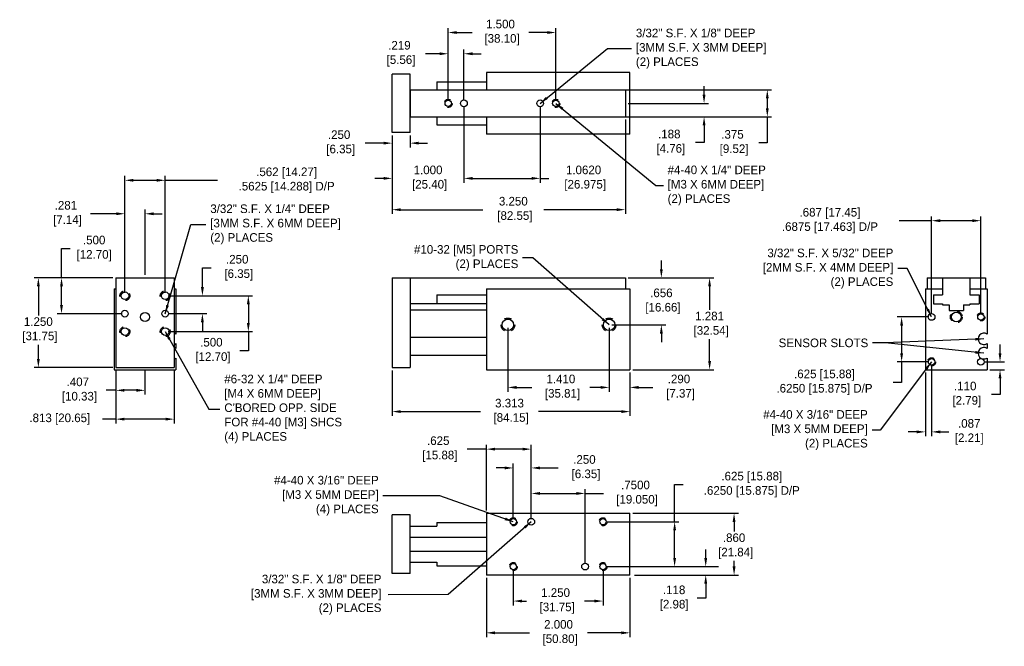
# Model space of a CAD drawing. Extents: x 0.4 to 14.2, y 1.3 to 10.
import ezdxf

# ---------------------------------------------------------------- set-up
doc = ezdxf.new("R2010")
doc.units = 0
doc.header["$MEASUREMENT"] = 0
doc.linetypes.add('DASHED', pattern=[0.75, 0.5, -0.25])
doc.layers.get('0').update_dxf_attribs({"linetype": 'CONTINUOUS'})
doc.layers.get('DEFPOINTS').update_dxf_attribs({"linetype": 'CONTINUOUS'})
doc.dimstyles.new('British [M]', dxfattribs={"dimtxt": 0.12, "dimasz": 0.12, "dimexe": 0.06, "dimexo": 0.04, "dimgap": 0.045, "dimtad": 0, "dimtih": 1, "dimtoh": 1, "dimdec": 3, "dimzin": 4, "dimdsep": 46, "dimtxsty": 'Standard', "dimcen": 0.09, "dimadec": 0, "dimazin": 0, "dimtfac": 1, "dimtdec": 3, "dimtofl": 0, "dimtmove": 0, "dimatfit": 3, "dimfxl": 1, "dimtolj": 1, "dimtzin": 0, "dimarcsym": 0})
doc.dimstyles.new('STANDARD_WS', dxfattribs={"dimtxt": 0.18, "dimasz": 0.18, "dimexe": 0.18, "dimexo": 0.0625, "dimgap": 0.09, "dimtad": 0, "dimtih": 1, "dimtoh": 1, "dimdec": 4, "dimzin": 0, "dimdsep": 46, "dimtxsty": 'Standard', "dimcen": 0.09, "dimadec": 0, "dimazin": 0, "dimtfac": 1, "dimtdec": 4, "dimtofl": 0, "dimtmove": 0, "dimatfit": 3, "dimfxl": 1, "dimtolj": 1, "dimtzin": 0, "dimarcsym": 0})

# ---------------------------------------------------------------- blocks, each defined once
blk = doc.blocks.new('*D5')
at = {"color": 0, "linetype": 'ByBlock'}
for p, q in [((5.634, 5.106), (5.634, 4.472)), ((8.947, 5.075), (8.947, 4.472)), ((5.754, 4.532), (6.864, 4.532)), ((8.827, 4.532), (7.674, 4.532))]:
    blk.add_line(p, q, dxfattribs=at)
for points in [[(5.754, 4.552), (5.754, 4.512), (5.634, 4.532)], [(8.827, 4.552), (8.827, 4.512), (8.947, 4.532)]]:
    blk.add_solid(points, dxfattribs=at)
at = {"layer": 'DEFPOINTS', "color": 0, "linetype": 'ByBlock'}
for p in [(5.634, 5.146), (8.947, 5.115), (8.947, 4.532)]:
    blk.add_point(p, dxfattribs=at)
at = {"color": 0, "linetype": 'ByBlock', "insert": (7.269, 4.532), "char_height": 0.12, "attachment_point": 5}
blk.add_mtext('\\A1;3.313\\P [84.15]', dxfattribs=at)
blk = doc.blocks.new('*D6')
at = {"color": 0, "linetype": 'ByBlock'}
for p, q in [((7.247, 5.7), (7.247, 4.809)), ((8.657, 5.7), (8.657, 4.809)), ((7.367, 4.869), (7.58, 4.869)), ((8.537, 4.869), (8.39, 4.869))]:
    blk.add_line(p, q, dxfattribs=at)
for points in [[(7.367, 4.889), (7.367, 4.849), (7.247, 4.869)], [(8.537, 4.889), (8.537, 4.849), (8.657, 4.869)]]:
    blk.add_solid(points, dxfattribs=at)
at = {"layer": 'DEFPOINTS', "color": 0, "linetype": 'ByBlock'}
for p in [(7.247, 5.74), (8.657, 5.74), (8.657, 4.869)]:
    blk.add_point(p, dxfattribs=at)
at = {"color": 0, "linetype": 'ByBlock', "insert": (7.985, 4.869), "char_height": 0.12, "attachment_point": 5}
blk.add_mtext('\\A1;1.410\\P [35.81]', dxfattribs=at)
blk = doc.blocks.new('*D7')
at = {"color": 0, "linetype": 'ByBlock'}
for p, q in [((8.657, 5.7), (8.657, 4.809)), ((8.947, 5.075), (8.947, 4.809)), ((8.537, 4.869), (8.417, 4.869)), ((9.067, 4.869), (9.265, 4.869))]:
    blk.add_line(p, q, dxfattribs=at)
for points in [[(8.537, 4.889), (8.537, 4.849), (8.657, 4.869)], [(9.067, 4.889), (9.067, 4.849), (8.947, 4.869)]]:
    blk.add_solid(points, dxfattribs=at)
at = {"layer": 'DEFPOINTS', "color": 0, "linetype": 'ByBlock'}
for p in [(8.657, 5.74), (8.947, 5.115), (8.947, 4.869)]:
    blk.add_point(p, dxfattribs=at)
at = {"color": 0, "linetype": 'ByBlock', "insert": (9.63, 4.869), "char_height": 0.12, "attachment_point": 5}
blk.add_mtext('\\A1;.290\\P [7.37]', dxfattribs=at)
blk = doc.blocks.new('*D8')
at = {"color": 0, "linetype": 'ByBlock'}
for p, q in [((7.202, 3.747), (7.082, 3.747)), ((7.322, 3.038), (7.322, 3.807)), ((7.572, 3.038), (7.572, 3.807)), ((7.692, 3.747), (7.948, 3.747))]:
    blk.add_line(p, q, dxfattribs=at)
for points in [[(7.202, 3.767), (7.202, 3.727), (7.322, 3.747)], [(7.692, 3.767), (7.692, 3.727), (7.572, 3.747)]]:
    blk.add_solid(points, dxfattribs=at)
at = {"layer": 'DEFPOINTS', "color": 0, "linetype": 'ByBlock'}
for p in [(7.322, 3.747), (7.322, 2.998), (7.572, 2.998)]:
    blk.add_point(p, dxfattribs=at)
at = {"color": 0, "linetype": 'ByBlock', "insert": (8.313, 3.747), "char_height": 0.12, "attachment_point": 5}
blk.add_mtext('\\A1;.250\\P [6.35]', dxfattribs=at)
blk = doc.blocks.new('*D9')
at = {"color": 0, "linetype": 'ByBlock'}
for p, q in [((6.947, 4.009), (6.681, 4.009)), ((6.947, 3.155), (6.947, 4.069)), ((7.452, 4.009), (7.067, 4.009)), ((7.572, 3.038), (7.572, 4.069))]:
    blk.add_line(p, q, dxfattribs=at)
for points in [[(7.067, 4.029), (7.067, 3.989), (6.947, 4.009)], [(7.452, 4.029), (7.452, 3.989), (7.572, 4.009)]]:
    blk.add_solid(points, dxfattribs=at)
at = {"layer": 'DEFPOINTS', "color": 0, "linetype": 'ByBlock'}
for p in [(6.947, 4.009), (6.947, 3.115), (7.572, 2.998)]:
    blk.add_point(p, dxfattribs=at)
at = {"color": 0, "linetype": 'ByBlock', "insert": (6.276, 4.009), "char_height": 0.12, "attachment_point": 5}
blk.add_mtext('\\A1;.625\\P [15.88]', dxfattribs=at)
blk = doc.blocks.new('*D10')
at = {"color": 0, "lineweight": -2}
for p, q in [((7.322, 2.333), (7.322, 1.833)), ((8.572, 2.333), (8.572, 1.833)), ((7.442, 1.893), (7.506, 1.893)), ((8.452, 1.893), (8.316, 1.893))]:
    blk.add_line(p, q, dxfattribs=at)
at = {"color": 0}
for points in [[(7.442, 1.913), (7.442, 1.873), (7.322, 1.893)], [(8.452, 1.913), (8.452, 1.873), (8.572, 1.893)]]:
    blk.add_solid(points, dxfattribs=at)
at = {"layer": 'DEFPOINTS', "color": 0}
for p in [(7.322, 2.373), (8.572, 2.373), (8.572, 1.893)]:
    blk.add_point(p, dxfattribs=at)
at = {"color": 0, "insert": (7.911, 1.893), "char_height": 0.12, "attachment_point": 5}
blk.add_mtext('\\A1;1.250\\P [31.75]', dxfattribs=at)
blk = doc.blocks.new('*D11')
at = {"color": 0, "lineweight": -2}
for p, q in [((6.947, 2.215), (6.947, 1.39)), ((8.947, 2.215), (8.947, 1.39)), ((7.067, 1.45), (7.547, 1.45)), ((8.827, 1.45), (8.357, 1.45))]:
    blk.add_line(p, q, dxfattribs=at)
at = {"color": 0}
for points in [[(7.067, 1.47), (7.067, 1.43), (6.947, 1.45)], [(8.827, 1.47), (8.827, 1.43), (8.947, 1.45)]]:
    blk.add_solid(points, dxfattribs=at)
at = {"layer": 'DEFPOINTS', "color": 0}
for p in [(6.947, 2.255), (8.947, 2.255), (8.947, 1.45)]:
    blk.add_point(p, dxfattribs=at)
at = {"color": 0, "insert": (7.952, 1.45), "char_height": 0.12, "attachment_point": 5}
blk.add_mtext('\\A1;2.000\\P [50.80]', dxfattribs=at)
blk = doc.blocks.new('*D12')
at = {"color": 0, "lineweight": -2}
for p, q in [((8.987, 3.115), (10.458, 3.115)), ((10.398, 2.995), (10.398, 2.862)), ((10.398, 2.375), (10.398, 2.452)), ((9.987, 2.255), (10.458, 2.255))]:
    blk.add_line(p, q, dxfattribs=at)
at = {"color": 0}
for points in [[(10.378, 2.995), (10.418, 2.995), (10.398, 3.115)], [(10.378, 2.375), (10.418, 2.375), (10.398, 2.255)]]:
    blk.add_solid(points, dxfattribs=at)
at = {"layer": 'DEFPOINTS', "color": 0}
for p in [(8.947, 3.115), (9.947, 2.255), (10.398, 2.255)]:
    blk.add_point(p, dxfattribs=at)
at = {"color": 0, "insert": (10.398, 2.657), "char_height": 0.12, "attachment_point": 5}
blk.add_mtext('\\A1;.860\\P [21.84]', dxfattribs=at)
blk = doc.blocks.new('*D13')
at = {"color": 0, "lineweight": -2}
for p, q in [((10.003, 2.493), (10.003, 2.613)), ((8.634, 2.373), (10.183, 2.373)), ((9.009, 2.255), (10.183, 2.255)), ((10.003, 2.135), (10.003, 1.931)), ((10.003, 1.931), (9.883, 1.931))]:
    blk.add_line(p, q, dxfattribs=at)
at = {"color": 0}
for points in [[(9.983, 2.493), (10.023, 2.493), (10.003, 2.373)], [(9.983, 2.135), (10.023, 2.135), (10.003, 2.255)]]:
    blk.add_solid(points, dxfattribs=at)
at = {"layer": 'DEFPOINTS', "color": 0}
for p in [(8.572, 2.373), (8.947, 2.255), (10.003, 2.255)]:
    blk.add_point(p, dxfattribs=at)
at = {"color": 0, "insert": (9.563, 1.931), "char_height": 0.12, "attachment_point": 5}
blk.add_mtext('\\A1;.118\\P[2.98]', dxfattribs=at)
blk = doc.blocks.new('*D14')
at = {"color": 0, "lineweight": -2}
for p, q in [((9.385, 6.516), (9.385, 6.636)), ((8.924, 6.396), (9.445, 6.396)), ((8.697, 5.74), (9.445, 5.74)), ((9.385, 5.62), (9.385, 5.5))]:
    blk.add_line(p, q, dxfattribs=at)
at = {"color": 0}
for points in [[(9.365, 6.516), (9.405, 6.516), (9.385, 6.396)], [(9.365, 5.62), (9.405, 5.62), (9.385, 5.74)]]:
    blk.add_solid(points, dxfattribs=at)
at = {"layer": 'DEFPOINTS', "color": 0}
for p in [(8.884, 6.396), (8.657, 5.74), (9.385, 5.74)]:
    blk.add_point(p, dxfattribs=at)
at = {"color": 0, "insert": (9.385, 6.068), "char_height": 0.12, "attachment_point": 5}
blk.add_mtext('\\A1;.656\\P [16.66]', dxfattribs=at)
blk = doc.blocks.new('*D15')
at = {"color": 0, "lineweight": -2}
for p, q in [((8.924, 6.396), (10.117, 6.396)), ((10.057, 6.276), (10.057, 5.95)), ((10.057, 5.235), (10.057, 5.54)), ((8.987, 5.115), (10.117, 5.115))]:
    blk.add_line(p, q, dxfattribs=at)
at = {"color": 0}
for points in [[(10.037, 6.276), (10.077, 6.276), (10.057, 6.396)], [(10.037, 5.235), (10.077, 5.235), (10.057, 5.115)]]:
    blk.add_solid(points, dxfattribs=at)
at = {"layer": 'DEFPOINTS', "color": 0}
for p in [(8.884, 6.396), (8.947, 5.115), (10.057, 5.115)]:
    blk.add_point(p, dxfattribs=at)
at = {"color": 0, "insert": (10.057, 5.745), "char_height": 0.12, "attachment_point": 5}
blk.add_mtext('\\A1;1.281\\P [32.54]', dxfattribs=at)
blk = doc.blocks.new('*D16')
at = {"color": 0, "linetype": 'ByBlock'}
for p, q in [((5.634, 8.38), (5.634, 8.212)), ((5.884, 8.38), (5.884, 8.212)), ((5.514, 8.272), (5.26, 8.272)), ((6.004, 8.272), (6.124, 8.272))]:
    blk.add_line(p, q, dxfattribs=at)
for points in [[(5.514, 8.292), (5.514, 8.252), (5.634, 8.272)], [(6.004, 8.292), (6.004, 8.252), (5.884, 8.272)]]:
    blk.add_solid(points, dxfattribs=at)
at = {"layer": 'DEFPOINTS', "color": 0, "linetype": 'ByBlock'}
for p in [(5.634, 8.42), (5.884, 8.42), (5.634, 8.272)]:
    blk.add_point(p, dxfattribs=at)
at = {"color": 0, "linetype": 'ByBlock', "insert": (4.895, 8.272), "char_height": 0.12, "attachment_point": 5}
blk.add_mtext('\\A1;.250\\P [6.35]', dxfattribs=at)
blk = doc.blocks.new('*D17')
at = {"color": 0, "linetype": 'ByBlock'}
for p, q in [((6.415, 8.866), (6.415, 9.873)), ((6.535, 9.813), (6.748, 9.813)), ((7.795, 9.813), (7.538, 9.813)), ((7.915, 8.866), (7.915, 9.873))]:
    blk.add_line(p, q, dxfattribs=at)
for points in [[(6.535, 9.833), (6.535, 9.793), (6.415, 9.813)], [(7.795, 9.833), (7.795, 9.793), (7.915, 9.813)]]:
    blk.add_solid(points, dxfattribs=at)
at = {"layer": 'DEFPOINTS', "color": 0, "linetype": 'ByBlock'}
for p in [(7.915, 9.813), (6.415, 8.826), (7.915, 8.826)]:
    blk.add_point(p, dxfattribs=at)
at = {"color": 0, "linetype": 'ByBlock', "insert": (7.143, 9.813), "char_height": 0.12, "attachment_point": 5}
blk.add_mtext('\\A1;1.500\\P [38.10]', dxfattribs=at)
blk = doc.blocks.new('*D18')
at = {"color": 0, "lineweight": -2}
for p, q in [((8.884, 8.599), (8.884, 7.285)), ((5.634, 8.38), (5.634, 7.285)), ((5.754, 7.345), (6.897, 7.345)), ((8.764, 7.345), (7.747, 7.345))]:
    blk.add_line(p, q, dxfattribs=at)
at = {"color": 0}
for points in [[(5.754, 7.365), (5.754, 7.325), (5.634, 7.345)], [(8.764, 7.365), (8.764, 7.325), (8.884, 7.345)]]:
    blk.add_solid(points, dxfattribs=at)
at = {"layer": 'DEFPOINTS', "color": 0}
for p in [(8.884, 8.639), (5.634, 8.42), (8.884, 7.345)]:
    blk.add_point(p, dxfattribs=at)
at = {"color": 0, "insert": (7.322, 7.345), "char_height": 0.12, "attachment_point": 5}
blk.add_mtext('\\A1;3.250\\P [82.55]', dxfattribs=at)
blk = doc.blocks.new('*D19')
at = {"color": 0, "linetype": 'ByBlock'}
for p, q in [((9.98, 8.946), (9.98, 9.066)), ((8.924, 8.826), (10.04, 8.826)), ((8.987, 8.639), (10.04, 8.639)), ((9.98, 8.519), (9.98, 8.281)), ((9.98, 8.281), (9.86, 8.281))]:
    blk.add_line(p, q, dxfattribs=at)
for points in [[(9.96, 8.946), (10, 8.946), (9.98, 8.826)], [(9.96, 8.519), (10, 8.519), (9.98, 8.639)]]:
    blk.add_solid(points, dxfattribs=at)
at = {"layer": 'DEFPOINTS', "color": 0, "linetype": 'ByBlock'}
for p in [(8.884, 8.826), (9.98, 8.826), (8.947, 8.639)]:
    blk.add_point(p, dxfattribs=at)
at = {"color": 0, "linetype": 'ByBlock', "insert": (9.495, 8.281), "char_height": 0.12, "attachment_point": 5}
blk.add_mtext('\\A1;.188\\P [4.76]', dxfattribs=at)
blk = doc.blocks.new('*D20')
at = {"color": 0, "linetype": 'ByBlock'}
for p, q in [((8.924, 9.014), (10.921, 9.014)), ((10.861, 8.894), (10.861, 8.759)), ((8.924, 8.639), (10.921, 8.639)), ((10.861, 8.639), (10.861, 8.276)), ((10.861, 8.276), (10.741, 8.276))]:
    blk.add_line(p, q, dxfattribs=at)
for points in [[(10.841, 8.894), (10.881, 8.894), (10.861, 9.014)], [(10.841, 8.759), (10.881, 8.759), (10.861, 8.639)]]:
    blk.add_solid(points, dxfattribs=at)
at = {"layer": 'DEFPOINTS', "color": 0, "linetype": 'ByBlock'}
for p in [(8.884, 9.014), (8.884, 8.639), (10.861, 8.639)]:
    blk.add_point(p, dxfattribs=at)
at = {"color": 0, "linetype": 'ByBlock', "insert": (10.376, 8.276), "char_height": 0.12, "attachment_point": 5}
blk.add_mtext('\\A1;.375\\P [9.52]', dxfattribs=at)
blk = doc.blocks.new('*D21')
at = {"color": 0, "lineweight": -2}
for p, q in [((6.634, 8.786), (6.634, 7.721)), ((5.634, 8.38), (5.634, 7.721)), ((5.514, 7.781), (5.394, 7.781)), ((6.754, 7.781), (6.874, 7.781))]:
    blk.add_line(p, q, dxfattribs=at)
at = {"color": 0}
for points in [[(5.514, 7.801), (5.514, 7.761), (5.634, 7.781)], [(6.754, 7.801), (6.754, 7.761), (6.634, 7.781)]]:
    blk.add_solid(points, dxfattribs=at)
at = {"layer": 'DEFPOINTS', "color": 0}
for p in [(6.634, 8.826), (5.634, 8.42), (5.634, 7.781)]:
    blk.add_point(p, dxfattribs=at)
at = {"color": 0, "insert": (6.134, 7.781), "char_height": 0.12, "attachment_point": 5}
blk.add_mtext('\\A1;1.000\\P [25.40]', dxfattribs=at)
blk = doc.blocks.new('*D22')
at = {"color": 0, "lineweight": -2}
for p, q in [((6.634, 8.786), (6.634, 7.721)), ((7.696, 8.786), (7.696, 7.721)), ((6.754, 7.781), (7.576, 7.781)), ((7.696, 7.781), (7.816, 7.781))]:
    blk.add_line(p, q, dxfattribs=at)
at = {"color": 0}
for points in [[(6.754, 7.801), (6.754, 7.761), (6.634, 7.781)], [(7.576, 7.801), (7.576, 7.761), (7.696, 7.781)]]:
    blk.add_solid(points, dxfattribs=at)
at = {"layer": 'DEFPOINTS', "color": 0}
for p in [(6.634, 8.826), (7.696, 8.826), (7.696, 7.781)]:
    blk.add_point(p, dxfattribs=at)
at = {"color": 0, "insert": (8.301, 7.781), "char_height": 0.12, "attachment_point": 5}
blk.add_mtext('\\A1;1.0620\\P [26.975]', dxfattribs=at)
blk = doc.blocks.new('*D23')
at = {"color": 0, "linetype": 'ByBlock'}
for p, q in [((6.295, 9.517), (6.1, 9.517)), ((6.415, 8.866), (6.415, 9.577)), ((6.634, 8.866), (6.634, 9.577)), ((6.754, 9.517), (6.874, 9.517))]:
    blk.add_line(p, q, dxfattribs=at)
for points in [[(6.295, 9.537), (6.295, 9.497), (6.415, 9.517)], [(6.754, 9.537), (6.754, 9.497), (6.634, 9.517)]]:
    blk.add_solid(points, dxfattribs=at)
at = {"layer": 'DEFPOINTS', "color": 0, "linetype": 'ByBlock'}
for p in [(6.415, 9.517), (6.415, 8.826), (6.634, 8.826)]:
    blk.add_point(p, dxfattribs=at)
at = {"color": 0, "linetype": 'ByBlock', "insert": (5.735, 9.517), "char_height": 0.12, "attachment_point": 5}
blk.add_mtext('\\A1;.219\\P [5.56]', dxfattribs=at)
blk = doc.blocks.new('*D24')
at = {"color": 0, "linetype": 'ByBlock'}
for p, q in [((7.572, 3.038), (7.572, 3.452)), ((8.322, 2.413), (8.322, 3.452)), ((7.692, 3.392), (8.202, 3.392)), ((8.322, 3.392), (8.579, 3.392))]:
    blk.add_line(p, q, dxfattribs=at)
for points in [[(7.692, 3.412), (7.692, 3.372), (7.572, 3.392)], [(8.202, 3.412), (8.202, 3.372), (8.322, 3.392)]]:
    blk.add_solid(points, dxfattribs=at)
at = {"layer": 'DEFPOINTS', "color": 0, "linetype": 'ByBlock'}
for p in [(8.322, 3.392), (7.572, 2.998), (8.322, 2.373)]:
    blk.add_point(p, dxfattribs=at)
at = {"color": 0, "linetype": 'ByBlock', "insert": (9.024, 3.392), "char_height": 0.12, "attachment_point": 5}
blk.add_mtext('\\A1;.7500\\P [19.050]', dxfattribs=at)
blk = doc.blocks.new('*D82')
at = {"color": 0, "linetype": 'ByBlock'}
for p, q in [((20.251, 6.223), (21.43, 6.223)), ((21.37, 6.103), (21.37, 5.843)), ((20.251, 5.723), (21.43, 5.723)), ((21.37, 5.723), (21.37, 5.457)), ((21.37, 5.457), (21.25, 5.457))]:
    blk.add_line(p, q, dxfattribs=at)
for points in [[(21.35, 6.103), (21.39, 6.103), (21.37, 6.223)], [(21.35, 5.843), (21.39, 5.843), (21.37, 5.723)]]:
    blk.add_solid(points, dxfattribs=at)
at = {"layer": 'DEFPOINTS', "color": 0, "linetype": 'ByBlock'}
for p in [(20.211, 6.223), (20.211, 5.723), (21.37, 5.723)]:
    blk.add_point(p, dxfattribs=at)
at = {"color": 0, "linetype": 'ByBlock', "insert": (20.855, 5.457), "char_height": 0.12, "attachment_point": 5}
blk.add_mtext('\\A1;.500\\P [12.70]', dxfattribs=at)
blk = doc.blocks.new('*D83')
at = {"color": 0, "linetype": 'ByBlock'}
for p, q in [((20.73, 6.343), (20.73, 6.613)), ((20.73, 6.613), (20.85, 6.613)), ((20.251, 6.223), (20.79, 6.223)), ((20.251, 5.973), (20.79, 5.973)), ((20.73, 5.853), (20.73, 5.733))]:
    blk.add_line(p, q, dxfattribs=at)
for points in [[(20.71, 6.343), (20.75, 6.343), (20.73, 6.223)], [(20.71, 5.853), (20.75, 5.853), (20.73, 5.973)]]:
    blk.add_solid(points, dxfattribs=at)
at = {"layer": 'DEFPOINTS', "color": 0, "linetype": 'ByBlock'}
for p in [(20.211, 6.223), (20.73, 6.223), (20.211, 5.973)]:
    blk.add_point(p, dxfattribs=at)
at = {"color": 0, "linetype": 'ByBlock', "insert": (21.215, 6.613), "char_height": 0.12, "attachment_point": 5}
blk.add_mtext('\\A1;.250\\P [6.35]', dxfattribs=at)
blk = doc.blocks.new('*D84')
at = {"color": 0, "linetype": 'ByBlock'}
for p, q in [((19.649, 6.263), (19.649, 7.891)), ((19.769, 7.831), (20.091, 7.831)), ((20.211, 6.263), (20.211, 7.891)), ((20.211, 7.831), (20.938, 7.831))]:
    blk.add_line(p, q, dxfattribs=at)
for points in [[(19.769, 7.851), (19.769, 7.811), (19.649, 7.831)], [(20.091, 7.851), (20.091, 7.811), (20.211, 7.831)]]:
    blk.add_solid(points, dxfattribs=at)
at = {"layer": 'DEFPOINTS', "color": 0, "linetype": 'ByBlock'}
for p in [(20.211, 7.831), (19.649, 6.223), (20.211, 6.223)]:
    blk.add_point(p, dxfattribs=at)
at = {"color": 0, "linetype": 'ByBlock', "insert": (21.903, 7.831), "char_height": 0.12, "attachment_point": 5}
blk.add_mtext('\\A1;.562 [14.27]\\P.5625 [14.288] D/P', dxfattribs=at)
blk = doc.blocks.new('*D85')
at = {"color": 0, "linetype": 'ByBlock'}
for p, q in [((1.79, 7.288), (1.433, 7.288)), ((1.91, 6.186), (1.91, 7.348)), ((2.191, 6.436), (2.191, 7.348)), ((2.311, 7.288), (2.431, 7.288))]:
    blk.add_line(p, q, dxfattribs=at)
for points in [[(1.79, 7.308), (1.79, 7.268), (1.91, 7.288)], [(2.311, 7.308), (2.311, 7.268), (2.191, 7.288)]]:
    blk.add_solid(points, dxfattribs=at)
at = {"layer": 'DEFPOINTS', "color": 0, "linetype": 'ByBlock'}
for p in [(2.191, 7.288), (2.191, 6.396), (1.91, 6.146)]:
    blk.add_point(p, dxfattribs=at)
at = {"color": 0, "linetype": 'ByBlock', "insert": (1.088, 7.288), "char_height": 0.12, "attachment_point": 5}
blk.add_mtext('\\A1;.281\\P [7.14]', dxfattribs=at)
blk = doc.blocks.new('*D86')
at = {"color": 0, "linetype": 'ByBlock'}
for p, q in [((19.524, 5.183), (19.524, 4.845)), ((19.93, 5.183), (19.93, 4.845)), ((19.524, 4.905), (19.389, 4.905)), ((19.81, 4.905), (19.644, 4.905))]:
    blk.add_line(p, q, dxfattribs=at)
for points in [[(19.644, 4.925), (19.644, 4.885), (19.524, 4.905)], [(19.81, 4.925), (19.81, 4.885), (19.93, 4.905)]]:
    blk.add_solid(points, dxfattribs=at)
at = {"layer": 'DEFPOINTS', "color": 0, "linetype": 'ByBlock'}
for p in [(19.524, 5.223), (19.93, 5.223), (19.524, 4.905)]:
    blk.add_point(p, dxfattribs=at)
at = {"color": 0, "linetype": 'ByBlock', "insert": (18.994, 4.905), "char_height": 0.12, "attachment_point": 5}
blk.add_mtext('\\A1;.407\\P [10.33]', dxfattribs=at)
blk = doc.blocks.new('*D87')
at = {"color": 0, "linetype": 'ByBlock'}
for p, q in [((1.027, 6.396), (1.027, 6.804)), ((1.027, 6.804), (1.147, 6.804)), ((1.744, 6.396), (0.967, 6.396)), ((1.027, 6.016), (1.027, 6.276)), ((1.87, 5.896), (0.967, 5.896))]:
    blk.add_line(p, q, dxfattribs=at)
for points in [[(1.007, 6.276), (1.047, 6.276), (1.027, 6.396)], [(1.007, 6.016), (1.047, 6.016), (1.027, 5.896)]]:
    blk.add_solid(points, dxfattribs=at)
at = {"layer": 'DEFPOINTS', "color": 0, "linetype": 'ByBlock'}
for p in [(1.784, 6.396), (1.027, 5.896), (1.91, 5.896)]:
    blk.add_point(p, dxfattribs=at)
at = {"color": 0, "linetype": 'ByBlock', "insert": (1.482, 6.804), "char_height": 0.12, "attachment_point": 5}
blk.add_mtext('\\A1;.500\\P[12.70]', dxfattribs=at)
blk = doc.blocks.new('*D88')
at = {"color": 0, "linetype": 'ByBlock'}
for p, q in [((1.744, 6.396), (0.644, 6.396)), ((0.704, 6.276), (0.704, 5.873)), ((0.704, 5.266), (0.704, 5.463)), ((1.744, 5.146), (0.644, 5.146))]:
    blk.add_line(p, q, dxfattribs=at)
for points in [[(0.684, 6.276), (0.724, 6.276), (0.704, 6.396)], [(0.684, 5.266), (0.724, 5.266), (0.704, 5.146)]]:
    blk.add_solid(points, dxfattribs=at)
at = {"layer": 'DEFPOINTS', "color": 0, "linetype": 'ByBlock'}
for p in [(1.784, 6.396), (0.704, 5.146), (1.784, 5.146)]:
    blk.add_point(p, dxfattribs=at)
at = {"color": 0, "linetype": 'ByBlock', "insert": (0.704, 5.668), "char_height": 0.12, "attachment_point": 5}
blk.add_mtext('\\A1;1.250\\P [31.75]', dxfattribs=at)
blk = doc.blocks.new('*D89')
at = {"color": 0, "linetype": 'ByBlock'}
for p, q in [((1.321, 5.106), (1.321, 4.367)), ((2.134, 5.106), (2.134, 4.367)), ((1.321, 4.427), (1.135, 4.427)), ((2.014, 4.427), (1.441, 4.427))]:
    blk.add_line(p, q, dxfattribs=at)
for points in [[(1.441, 4.447), (1.441, 4.407), (1.321, 4.427)], [(2.014, 4.447), (2.014, 4.407), (2.134, 4.427)]]:
    blk.add_solid(points, dxfattribs=at)
at = {"layer": 'DEFPOINTS', "color": 0, "linetype": 'ByBlock'}
for p in [(1.321, 5.146), (2.134, 5.146), (2.134, 4.427)]:
    blk.add_point(p, dxfattribs=at)
at = {"color": 0, "linetype": 'ByBlock', "insert": (0.54, 4.427), "char_height": 0.12, "attachment_point": 5}
blk.add_mtext('\\A1;.813 [20.65]', dxfattribs=at)
blk = doc.blocks.new('*D90')
at = {"color": 0, "linetype": 'ByBlock'}
for p, q in [((30.736, 5.967), (30.736, 7.328)), ((31.423, 5.967), (31.423, 7.328)), ((30.736, 7.268), (30.285, 7.268)), ((31.303, 7.268), (30.856, 7.268))]:
    blk.add_line(p, q, dxfattribs=at)
for points in [[(30.856, 7.288), (30.856, 7.248), (30.736, 7.268)], [(31.303, 7.288), (31.303, 7.248), (31.423, 7.268)]]:
    blk.add_solid(points, dxfattribs=at)
at = {"layer": 'DEFPOINTS', "color": 0, "linetype": 'ByBlock'}
for p in [(31.423, 7.268), (30.736, 5.927), (31.423, 5.927)]:
    blk.add_point(p, dxfattribs=at)
at = {"color": 0, "linetype": 'ByBlock', "insert": (29.32, 7.268), "char_height": 0.12, "attachment_point": 5}
blk.add_mtext('\\A1;.687 [17.45]\\P.6875 [17.463] D/P', dxfattribs=at)
blk = doc.blocks.new('*D91')
at = {"color": 0, "linetype": 'ByBlock'}
for p, q in [((30.736, 5.262), (30.736, 4.266)), ((30.65, 5.152), (30.65, 4.266)), ((30.53, 4.326), (30.41, 4.326)), ((30.856, 4.326), (30.976, 4.326))]:
    blk.add_line(p, q, dxfattribs=at)
for points in [[(30.53, 4.346), (30.53, 4.306), (30.65, 4.326)], [(30.856, 4.346), (30.856, 4.306), (30.736, 4.326)]]:
    blk.add_solid(points, dxfattribs=at)
at = {"layer": 'DEFPOINTS', "color": 0, "linetype": 'ByBlock'}
for p in [(30.736, 5.302), (30.65, 5.192), (30.65, 4.326)]:
    blk.add_point(p, dxfattribs=at)
at = {"color": 0, "linetype": 'ByBlock', "insert": (31.261, 4.326), "char_height": 0.12, "attachment_point": 5}
blk.add_mtext('\\A1;.087\\P[2.21]', dxfattribs=at)
blk = doc.blocks.new('*D92')
at = {"color": 0, "linetype": 'ByBlock'}
for p, q in [((30.696, 5.927), (30.259, 5.927)), ((30.319, 5.807), (30.319, 5.422)), ((30.696, 5.302), (30.259, 5.302)), ((30.319, 5.302), (30.319, 5.016)), ((30.319, 5.016), (30.199, 5.016))]:
    blk.add_line(p, q, dxfattribs=at)
for points in [[(30.299, 5.807), (30.339, 5.807), (30.319, 5.927)], [(30.299, 5.422), (30.339, 5.422), (30.319, 5.302)]]:
    blk.add_solid(points, dxfattribs=at)
at = {"layer": 'DEFPOINTS', "color": 0, "linetype": 'ByBlock'}
for p in [(30.319, 5.927), (30.736, 5.927), (30.736, 5.302)]:
    blk.add_point(p, dxfattribs=at)
at = {"color": 0, "linetype": 'ByBlock', "insert": (29.244, 5.016), "char_height": 0.12, "attachment_point": 5}
blk.add_mtext('\\A1;.625 [15.88]\\P.6250 [15.875] D/P', dxfattribs=at)
blk = doc.blocks.new('*D93')
at = {"color": 0, "linetype": 'ByBlock'}
for p, q in [((31.69, 5.422), (31.69, 5.542)), ((31.463, 5.302), (31.75, 5.302)), ((31.55, 5.192), (31.75, 5.192)), ((31.69, 5.072), (31.69, 4.847)), ((31.69, 4.847), (31.57, 4.847))]:
    blk.add_line(p, q, dxfattribs=at)
for points in [[(31.67, 5.422), (31.71, 5.422), (31.69, 5.302)], [(31.67, 5.072), (31.71, 5.072), (31.69, 5.192)]]:
    blk.add_solid(points, dxfattribs=at)
at = {"layer": 'DEFPOINTS', "color": 0, "linetype": 'ByBlock'}
for p in [(31.423, 5.302), (31.51, 5.192), (31.69, 5.192)]:
    blk.add_point(p, dxfattribs=at)
at = {"color": 0, "linetype": 'ByBlock', "insert": (31.205, 4.847), "char_height": 0.12, "attachment_point": 5}
blk.add_mtext('\\A1;.110\\P [2.79]', dxfattribs=at)
blk = doc.blocks.new('*D94')
at = {"color": 0, "linetype": 'ByBlock'}
for p, q in [((27.273, 3.074), (27.273, 3.592)), ((27.273, 3.592), (27.393, 3.592)), ((26.315, 3.074), (27.333, 3.074)), ((27.273, 2.569), (27.273, 2.954)), ((26.315, 2.449), (27.333, 2.449))]:
    blk.add_line(p, q, dxfattribs=at)
for points in [[(27.253, 2.954), (27.293, 2.954), (27.273, 3.074)], [(27.253, 2.569), (27.293, 2.569), (27.273, 2.449)]]:
    blk.add_solid(points, dxfattribs=at)
at = {"layer": 'DEFPOINTS', "color": 0, "linetype": 'ByBlock'}
for p in [(26.275, 3.074), (26.275, 2.449), (27.273, 2.449)]:
    blk.add_point(p, dxfattribs=at)
at = {"color": 0, "linetype": 'ByBlock', "insert": (28.348, 3.592), "char_height": 0.12, "attachment_point": 5}
blk.add_mtext('\\A1;.625 [15.88]\\P.6250 [15.875] D/P', dxfattribs=at)

msp = doc.modelspace()

# ---------------------------------------------------------------- linework, layer by layer
for p, q in [((5.63366, 8.41975), (5.63366, 9.23275)), ((5.88366, 9.23275), (5.63366, 9.23275)), ((5.63366, 8.41975), (5.63366, 9.23275)), ((5.88366, 8.41975), (5.88366, 9.23275)), ((6.94666, 9.25625), (6.94666, 9.01375)), ((8.94666, 9.25625), (6.94666, 9.25625)), ((8.94666, 8.39625), (8.94666, 9.25625)), ((6.25866, 9.12625), (6.94666, 9.12625)), ((6.25866, 9.12625), (6.25866, 9.01375)), ((5.88366, 9.01375), (8.94666, 9.01375)), ((5.88366, 9.01375), (5.88366, 8.63875)), ((8.88366, 9.01375), (8.88366, 8.63875)), ((9.88366, 9.01375), (9.94666, 9.01375)), ((5.88366, 8.63875), (8.94666, 8.63875)), ((6.25866, 8.63875), (6.25866, 8.52625)), ((6.25866, 8.52625), (6.94666, 8.52625)), ((6.94666, 8.63875), (6.94666, 8.39625)), ((9.88366, 8.63875), (9.94666, 8.63875)), ((5.88366, 8.41975), (5.63366, 8.41975)), ((8.94666, 8.39625), (6.94666, 8.39625)), ((1.78403, 6.39625), (2.59703, 6.39625)), ((1.78403, 6.39625), (1.78403, 5.14625)), ((2.59703, 6.39625), (2.59703, 5.14625)), ((5.63366, 6.39625), (5.63366, 5.14625)), ((5.63366, 6.39625), (8.88366, 6.39625)), ((5.88366, 6.39625), (5.88366, 5.14625)), ((8.88366, 6.39625), (8.88366, 6.24025)), ((13.08707, 6.39625), (13.90007, 6.39625)), ((13.08707, 6.39625), (13.08707, 6.24025)), ((13.30357, 6.39625), (13.68357, 6.39625)), ((13.30357, 6.39625), (13.68357, 6.39625)), ((13.30357, 6.39625), (13.30357, 6.16025)), ((13.68357, 6.39625), (13.68357, 6.16025)), ((13.90007, 6.39625), (13.90007, 6.24025)), ((1.76053, 6.24025), (1.78403, 6.24025)), ((1.76053, 6.24025), (1.76053, 5.11525)), ((2.59703, 6.24025), (2.62053, 6.24025)), ((2.62053, 6.24025), (2.62053, 5.612)), ((6.94666, 6.24025), (8.94666, 6.24025)), ((6.94666, 6.24025), (6.94666, 5.11525)), ((8.94666, 6.24025), (8.94666, 5.11525)), ((8.94666, 6.24025), (8.94666, 5.11525)), ((13.06357, 6.24025), (13.06357, 5.11525)), ((13.06357, 6.24025), (13.30357, 6.24025)), ((13.68357, 6.24025), (13.92357, 6.24025)), ((13.92357, 6.24025), (13.92357, 5.612)), ((6.25866, 6.15925), (6.94666, 6.15925)), ((6.25866, 6.15925), (6.25866, 6.03625)), ((13.17607, 6.16025), (13.30357, 6.16025)), ((13.17607, 6.16025), (13.17607, 6.03525)), ((13.68357, 6.16025), (13.81107, 6.16025)), ((13.81107, 6.16025), (13.81107, 6.03525)), ((5.88366, 6.03625), (6.94666, 6.03625)), ((5.88366, 5.95125), (6.94666, 5.95125)), ((13.17607, 6.03525), (13.30357, 6.03525)), ((13.30357, 6.03525), (13.30357, 6.02025)), ((13.30357, 6.02025), (13.39357, 6.02025)), ((13.39357, 6.02025), (13.39357, 5.94025)), ((13.39357, 5.94025), (13.59357, 5.94025)), ((13.59357, 6.02025), (13.68357, 6.02025)), ((13.59357, 6.02025), (13.59357, 5.94025)), ((13.68357, 6.03525), (13.68357, 6.02025)), ((13.68357, 6.03525), (13.81107, 6.03525)), ((5.88366, 5.57025), (6.94666, 5.57025)), ((2.62053, 5.4785), (2.62053, 5.412)), ((13.92357, 5.4785), (13.92357, 5.412)), ((2.62053, 5.2785), (2.62053, 5.11525)), ((5.88366, 5.32025), (6.94666, 5.32025)), ((13.92357, 5.2785), (13.92357, 5.11525)), ((1.76053, 5.11525), (2.62053, 5.11525)), ((1.78403, 5.14625), (2.59703, 5.14625)), ((5.63366, 5.14625), (5.88366, 5.14625)), ((6.94666, 5.11525), (8.94666, 5.11525)), ((13.06357, 5.11525), (13.92357, 5.11525)), ((5.88366, 3.09175), (5.63366, 3.09175)), ((5.63366, 2.27875), (5.63366, 3.09175)), ((5.88366, 2.27875), (5.88366, 3.09175)), ((6.94666, 3.11525), (8.94666, 3.11525)), ((6.94666, 3.11525), (6.94666, 2.25525)), ((8.94666, 2.25525), (8.94666, 3.11525)), ((5.88366, 2.93525), (6.25866, 2.93525)), ((6.25866, 2.98525), (6.94666, 2.98525)), ((6.25866, 2.98525), (6.25866, 2.93525)), ((5.88366, 2.78425), (6.94666, 2.78425)), ((5.88366, 2.58625), (6.94666, 2.58625)), ((5.88366, 2.43525), (6.25866, 2.43525)), ((6.25866, 2.43525), (6.25866, 2.38525)), ((6.25866, 2.38525), (6.94666, 2.38525)), ((5.88366, 2.27875), (5.63366, 2.27875)), ((8.94666, 2.25525), (6.94666, 2.25525))]:
    msp.add_line(p, q)
at = {"linetype": 'DASHED', "ltscale": 0.0625}
for centre, radius in [((6.41466, 8.82625), 0.056), ((7.91466, 8.82625), 0.056), ((1.90953, 6.14625), 0.069), ((2.47153, 6.14625), 0.069), ((13.49357, 5.85025), 0.082), ((13.83707, 5.85025), 0.056), ((1.90953, 5.64625), 0.069), ((2.47153, 5.64625), 0.069), ((13.15007, 5.22525), 0.056), ((7.32166, 2.99775), 0.056), ((8.57166, 2.99775), 0.056), ((7.32166, 2.37275), 0.056), ((8.57166, 2.37275), 0.056)]:
    msp.add_circle(centre, radius, dxfattribs=at)
for centre, radius in [((6.41466, 8.82625), 0.0445), ((6.63366, 8.82625), 0.047), ((7.69566, 8.82625), 0.04725), ((7.91466, 8.82625), 0.0445), ((1.90953, 6.14625), 0.05325), ((2.47153, 6.14625), 0.05325), ((1.90953, 5.89625), 0.047), ((2.19053, 5.84925), 0.0625), ((2.47153, 5.89625), 0.047), ((13.49357, 5.85025), 0.068), ((7.24666, 5.74025), 0.0795), ((8.65666, 5.74025), 0.0795), ((13.15007, 5.85025), 0.04675), ((13.83707, 5.85025), 0.0445), ((1.90953, 5.64625), 0.05325), ((2.47153, 5.64625), 0.05325), ((13.15007, 5.22525), 0.0445), ((13.83707, 5.22525), 0.04675), ((7.32166, 2.99775), 0.0445), ((7.57166, 2.99775), 0.047), ((8.57166, 2.99775), 0.0445), ((7.32166, 2.37275), 0.0445), ((8.32166, 2.37275), 0.047), ((8.57166, 2.37275), 0.0445)]:
    msp.add_circle(centre, radius)
at = {"linetype": 'DASHED', "ltscale": 0.0935}
for centre in [(7.24666, 5.74025), (8.65666, 5.74025)]:
    msp.add_circle(centre, 0.095, dxfattribs=at)
for centre, start, end in [((13.87857, 5.54525), 56.012902, 303.987098), ((2.57553, 5.54525), 56.012902, 74.509372), ((2.57553, 5.54525), 285.490628, 303.987098), ((2.57553, 5.34525), 56.012902, 74.509372), ((13.87857, 5.34525), 56.012902, 303.987098), ((2.57553, 5.34525), 285.490628, 303.987098)]:
    msp.add_arc(centre, 0.0805, start, end)

# ---------------------------------------------------------------- texts
at = {"char_height": 0.12}
for s, insert, attachment_point in [('3/32" S.F. X 1/8" DEEP\\P[3MM S.F. X 3MM DEEP]\\P(2) PLACES', (9.02998, 9.58813), 4), ('#4-40 X 1/4" DEEP\\P[M3 X 6MM DEEP]\\P(2) PLACES', (9.47248, 7.68138), 4), ('3/32" S.F. X 1/4" DEEP\\P[3MM S.F. X 6MM DEEP]\\P(2) PLACES', (3.09998, 7.14004), 4), ('3/32" S.F. X 5/32" DEEP\\P[2MM S.F. X 4MM DEEP]\\P(2) PLACES', (12.61688, 6.52426), 6), ('SENSOR SLOTS', (12.26744, 5.48889), 6), ('#6-32 X 1/4" DEEP\\P[M4 X 6MM DEEP]\\PC\'BORED OPP. SIDE\\PFOR #4-40 [M3] SHCS\\P(4) PLACES', (3.29507, 4.56823), 4), ('#4-40 X 3/16" DEEP\\P[M3 X 5MM DEEP]\\P(2) PLACES', (12.26076, 4.27428), 6), ('#4-40 X 3/16" DEEP\\P[M3 X 5MM DEEP]\\P(4) PLACES', (5.446, 3.3587), 6), ('3/32" S.F. X 1/8" DEEP\\P[3MM S.F. X 3MM DEEP]\\P(2) PLACES', (5.48458, 1.98167), 6)]:
    msp.add_mtext(s, dxfattribs=dict(at, insert=insert, attachment_point=attachment_point))
at = {"color": 1, "insert": (7.39194, 6.67332), "char_height": 0.12, "attachment_point": 6}
msp.add_mtext('\\C256;#10-32 [M5] PORTS\\P(2) PLACES', dxfattribs=at)

# ---------------------------------------------------------------- dimensions: what is measured, and where the dimension line sits
for base, p1, p2, override, picture, middle in [((7.91466, 9.81257), (6.41466, 8.82625), (7.91466, 8.82625), {"dimpost": '\\P'}, '*D17', (7.14287, 9.81257)), ((6.41466, 9.51654), (6.63366, 8.82625), (6.41466, 8.82625), {"dimpost": '\\P'}, '*D23', (5.73525, 9.51654)), ((7.69566, 7.7811), (6.63366, 8.82625), (7.69566, 8.82625), {"dimdec": 4, "dimpost": '\\P', "dimtdec": 4}, '*D22', (8.30066, 7.7811)), ((8.88366, 7.3453), (5.63366, 8.41975), (8.88366, 8.63875), {"dimpost": '\\P'}, '*D18', (7.32191, 7.3453)), ((5.63366, 8.27209), (5.88366, 8.41975), (5.63366, 8.41975), {"dimpost": '\\P'}, '*D16', (4.8954, 8.27209)), ((2.19053, 7.2881), (1.90953, 6.14625), (2.19053, 6.39625), {"dimpost": '\\P'}, '*D85', (1.08758, 7.2881)), ((8.65666, 4.86926), (7.24666, 5.74025), (8.65666, 5.74025), {"dimpost": '\\P'}, '*D6', (7.98455, 4.86926)), ((8.94666, 4.86926), (8.65666, 5.74025), (8.94666, 5.11525), {"dimpost": '\\P'}, '*D7', (9.62972, 4.86926)), ((8.94666, 4.53151), (5.63366, 5.14625), (8.94666, 5.11525), {"dimpost": '\\P'}, '*D5', (7.26883, 4.53151)), ((6.94666, 4.00867), (7.57166, 2.99775), (6.94666, 3.11525), {"dimpost": '\\P'}, '*D9', (6.27593, 4.00867)), ((7.32166, 3.74676), (7.57166, 2.99775), (7.32166, 2.99775), {"dimpost": '\\P'}, '*D8', (8.3135, 3.74676)), ((8.32166, 3.3919), (7.57166, 2.99775), (8.32166, 2.37275), {"dimdec": 4, "dimpost": '\\P', "dimtdec": 4}, '*D24', (9.02369, 3.3919)), ((8.57166, 1.89346), (7.32166, 2.37275), (8.57166, 2.37275), {"dimpost": '\\P'}, '*D10', (7.91078, 1.89346)), ((8.94666, 1.4503), (6.94666, 2.25525), (8.94666, 2.25525), {"dimpost": '\\P'}, '*D11', (7.95158, 1.4503))]:
    dim = msp.add_linear_dim(base=base, p1=p1, p2=p2, dimstyle='British [M]', override=override)
    dim.commit()
    dim.dimension.update_dxf_attribs({"geometry": picture, "text_midpoint": middle, "dimtype": 160})
for base, p1, p2, picture, middle in [((9.9802349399, 8.8262483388), (8.946662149, 8.6387483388), (8.883662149, 8.8262483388), '*D19', (9.4952349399, 8.2813850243)), ((10.86053, 8.63875), (8.88366, 9.01375), (8.88366, 8.63875), '*D20', (10.37553, 8.27582)), ((0.70396, 5.14625), (1.78403, 6.39625), (1.78403, 5.14625), '*D88', (0.70396, 5.66828)), ((10.05713, 5.11525), (8.88366, 6.39625), (8.94666, 5.11525), '*D15', (10.05713, 5.74451)), ((10.39782, 2.25525), (8.94666, 3.11525), (9.94666, 2.25525), '*D12', (10.39782, 2.6568))]:
    dim = msp.add_linear_dim(base=base, p1=p1, p2=p2, angle=90, dimstyle='British [M]', override={"dimpost": '\\P'})
    dim.commit()
    dim.dimension.update_dxf_attribs({"geometry": picture, "text_midpoint": middle, "dimtype": 160})
dim = msp.add_linear_dim(base=(5.63366, 7.7811), p1=(6.63366, 8.82625), p2=(5.63366, 8.41975), dimstyle='British [M]', override={"dimpost": '\\P'})
dim.commit()
dim.dimension.update_dxf_attribs({"geometry": '*D21', "text_midpoint": (6.13366, 7.7811)})
for base, p1, p2, text, picture, middle, set_off in [((2.47153, 7.75386), (1.90953, 6.14625), (2.47153, 6.14625), '<>\\P.5625 [14.288] D/P', '*D84', (4.1635, 7.75386), (-17.7399, -0.07668)), ((13.83707, 7.19156), (13.15007, 5.85025), (13.83707, 5.85025), '<>\\P.6875 [17.463] D/P', '*D90', (11.73323, 7.19156), (-17.58636, -0.07668)), ((13.06357, 4.2496), (13.15007, 5.22525), (13.06357, 5.11525), '.087\\P[2.21]', '*D91', (13.67507, 4.2496), (-17.58636, -0.07668))]:
    dim = msp.add_linear_dim(base=base, p1=p1, p2=p2, text=text, dimstyle='British [M]', override={"dimpost": ''})
    dim.commit()
    dim.dimension.update_dxf_attribs({"geometry": picture, "text_midpoint": middle, "dimtype": 160, "insert": set_off})
for base, p1, p2, text, dimstyle, override, picture, middle in [((1.0268, 5.89625), (1.78403, 6.39625), (1.90953, 5.89625), '<>\\P[12.70]', 'British [M]', {"dimpost": '', "dimtdec": 4, "dimtzin": 4}, '*D87', (1.4818, 6.80437)), ((10.00322, 2.25525), (8.57166, 2.37275), (8.94666, 2.25525), '.118\\P[2.98]', 'STANDARD_WS', {"dimtxt": 0.12, "dimasz": 0.12, "dimgap": 0.06, "dimdec": 3, "dimzin": 4, "dimtdec": 3, "dimtzin": 4}, '*D13', (9.56322, 1.93099))]:
    dim = msp.add_linear_dim(base=base, p1=p1, p2=p2, angle=90, text=text, dimstyle=dimstyle, override=override)
    dim.commit()
    dim.dimension.update_dxf_attribs({"geometry": picture, "text_midpoint": middle, "dimtype": 160})
for base, p1, p2, picture, middle, set_off in [((2.99011, 6.14625), (2.47153, 5.89625), (2.47153, 6.14625), '*D83', (3.47511, 6.53676), (-17.7399, -0.07668)), ((3.63003, 5.64625), (2.47153, 6.14625), (2.47153, 5.64625), '*D82', (3.11503, 5.38001), (-17.7399, -0.07668)), ((14.10325, 5.11525), (13.83707, 5.22525), (13.92357, 5.11525), '*D93', (13.61825, 4.77067), (-17.58636, -0.07668))]:
    dim = msp.add_linear_dim(base=base, p1=p1, p2=p2, angle=90, dimstyle='British [M]', override={"dimpost": '\\P'})
    dim.commit()
    dim.dimension.update_dxf_attribs({"geometry": picture, "text_midpoint": middle, "dimtype": 160, "insert": set_off})
dim = msp.add_linear_dim(base=(9.38466, 5.74025), p1=(8.88366, 6.39625), p2=(8.65666, 5.74025), angle=90, dimstyle='British [M]', override={"dimpost": '\\P'})
dim.commit()
dim.dimension.update_dxf_attribs({"geometry": '*D14', "text_midpoint": (9.38466, 6.06825)})
for base, p1, p2, picture, middle, set_off in [((12.73295, 5.85025), (13.15007, 5.22525), (13.15007, 5.85025), '*D92', (11.65795, 4.93961), (-17.58636, -0.07668)), ((9.56962, 2.37275), (8.57166, 2.99775), (8.57166, 2.37275), '*D94', (10.64462, 3.51543), (-17.70326, -0.07668))]:
    dim = msp.add_linear_dim(base=base, p1=p1, p2=p2, angle=90, text='<>\\P.6250 [15.875] D/P', dimstyle='British [M]', override={"dimpost": ''})
    dim.commit()
    dim.dimension.update_dxf_attribs({"geometry": picture, "text_midpoint": middle, "dimtype": 160, "insert": set_off})
for base, p1, p2, override, picture, middle, set_off in [((2.59703, 4.42731), (1.78403, 5.14625), (2.59703, 5.14625), {"dimpost": ''}, '*D89', (1.00374, 4.42731), (0.46336, 0)), ((1.7840252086, 4.8282518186), (2.1905252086, 5.1462483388), (1.7840252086, 5.1462483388), {"dimpost": '\\P'}, '*D86', (1.2540252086, 4.8282518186), (-17.7399001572, -0.0766815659))]:
    dim = msp.add_linear_dim(base=base, p1=p1, p2=p2, dimstyle='British [M]', override=override)
    dim.commit()
    dim.dimension.update_dxf_attribs({"geometry": picture, "text_midpoint": middle, "dimtype": 160, "insert": set_off})

# ---------------------------------------------------------------- leaders
at = {"annotation_type": 0, "has_hookline": 1}
for points, hookline_direction, text_width in [([(7.69566, 8.82625), (8.63331, 9.58813), (8.96998, 9.58813)], 0, 2.32), ([(7.91466, 8.82625), (9.30928, 7.68279), (9.41248, 7.68138)], 0, 2.52), ([(2.47153, 5.89625), (2.82817, 7.14004), (3.03998, 7.14004)], 0, 2.32), ([(8.65666, 5.74025), (7.59544, 6.67243), (7.45194, 6.67332)], 1, 1.86), ([(13.15007, 5.85025), (12.80864, 6.52642), (12.77282, 6.5265), (12.67746, 6.5265)], 1, 2.48), ([(2.47153, 5.64625), (3.0775, 4.56729), (3.23507, 4.56823)], 0, 2.14), ([(13.87857, 5.34525), (12.50189, 5.48889), (12.32744, 5.48889)], 1, 1.4), ([(13.15007, 5.22525), (12.43197, 4.27426), (12.32076, 4.27428)], 1, 2.02), ([(7.32166, 2.99775), (6.29635, 3.3587), (5.506, 3.3587)], 1, 2.02), ([(7.57166, 2.99775), (6.41221, 1.98474), (5.57808, 1.98067)], 1, 2.32)]:
    msp.add_leader(points, dimstyle='STANDARD_WS', override={"dimtxt": 0.12, "dimasz": 0.12, "dimgap": 0.06, "dimdec": 3, "dimzin": 4, "dimtdec": 3, "dimtzin": 4}, dxfattribs=dict(at, hookline_direction=hookline_direction, text_width=text_width))
msp.add_leader([(13.87857, 5.54525), (12.50189, 5.48889)], dimstyle='British [M]', override={"dimpost": ''})

doc.saveas('drawing.dxf')
